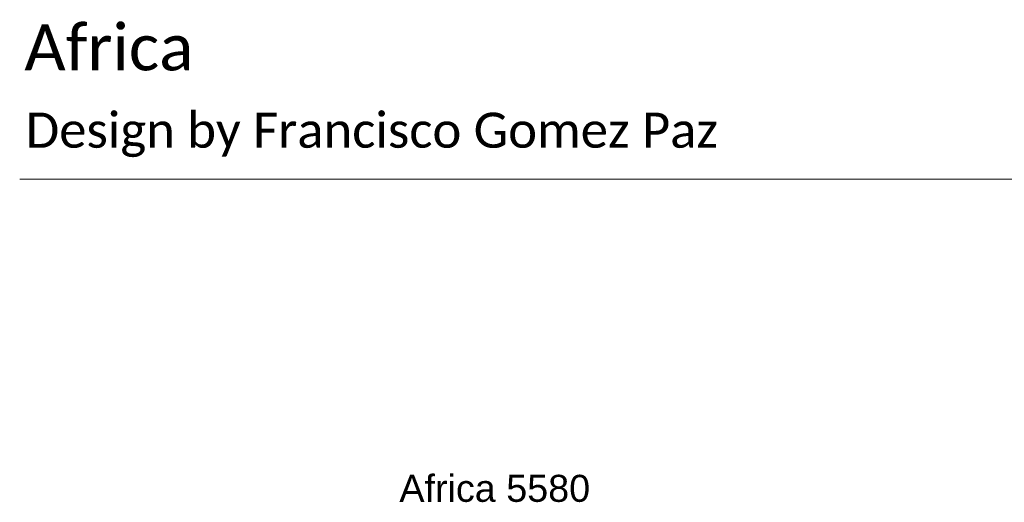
# Model space of a CAD drawing. Header units: millimetres. Extents: x 0 to 7.29, y -1.92 to 0.3.
# Tile 8 of 9: x 0 to 1.82, y -0.6 to 0.3. Entities that reach past the tile are written whole.
import ezdxf
from ezdxf.enums import TextEntityAlignment as Align

# ---------------------------------------------------------------- set-up
doc = ezdxf.new("R2010")
doc.units = ezdxf.units.MM
doc.layers.add('VIBIA TEXT', color=251, linetype='Continuous', lineweight=13)
doc.styles.add('Gordita Light', font='txt')
doc.styles.add('MtXpl_Calibri', font='calibri.ttf')
doc.styles.get("Standard").update_dxf_attribs({"font": 'arial.ttf'})

# ---------------------------------------------------------------- blocks, each defined once
blk = doc.blocks.new('Africa - text')
at = {"layer": 'VIBIA TEXT'}
blk.add_lwpolyline([(0, 0), (7.2944, 0)], dxfattribs=at)
at = {"layer": 'VIBIA TEXT', "style": 'MtXpl_Calibri'}
blk.add_text('Africa', height=0.085, dxfattribs=at).set_placement((0.0086, 0.2012))
at = {"layer": 'VIBIA TEXT', "insert": (0.0109, 0.2205), "char_height": 0.065, "attachment_point": 1, "style": 'Gordita Light'}
blk.add_mtext_dynamic_manual_height_columns('\\pxsm0.9;{\\fCalibri Light|b0|i0|c0|p34;^JDesign by Francisco Gomez Paz}', width=3.194096, gutter_width=12.5, heights=[0], dxfattribs=at)

msp = doc.modelspace()

# ---------------------------------------------------------------- block references
msp.add_blockref('Africa - text', (0, 0))

# ---------------------------------------------------------------- texts
at = {"layer": 'VIBIA TEXT'}
msp.add_text('Africa 5580', height=0.05, dxfattribs=at).set_placement((0.7032, -0.5724), align=Align.MIDDLE_LEFT)

doc.saveas('drawing.dxf')
